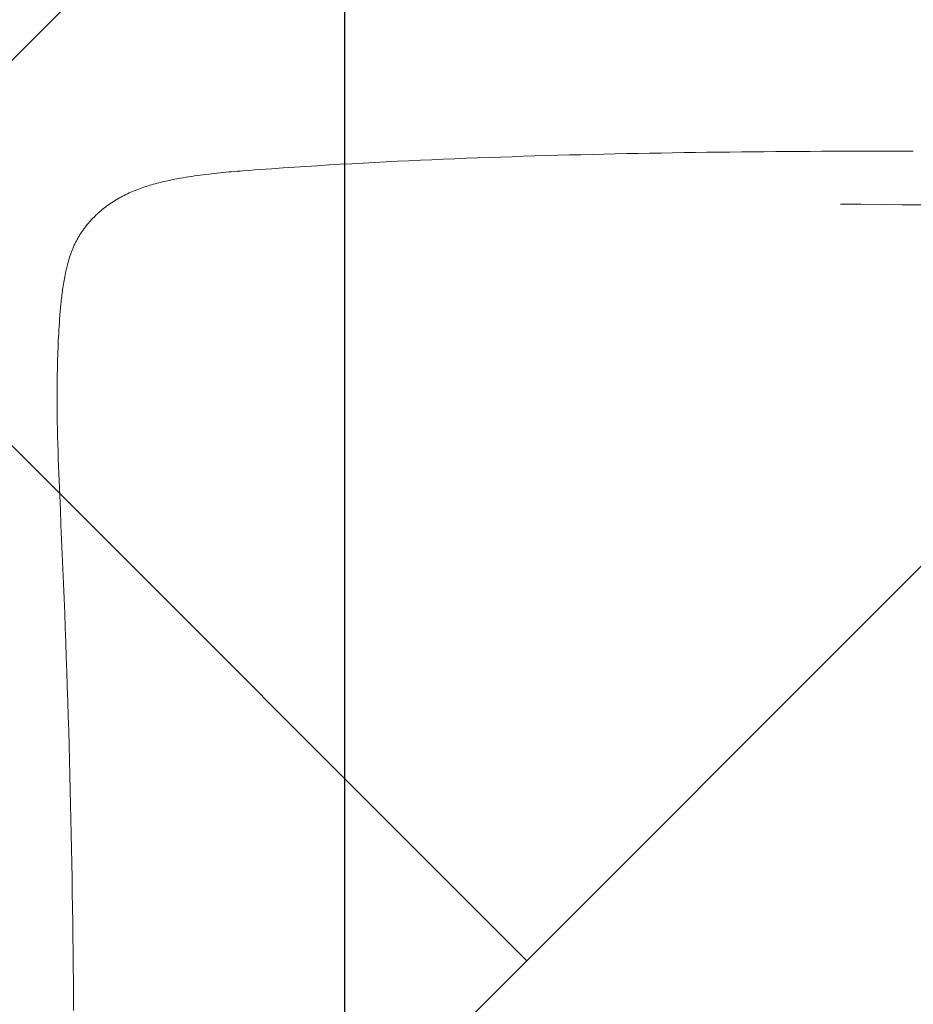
# Model space of a CAD drawing. Header units: millimetres. Extents: x -2074 to 12588, y -3630 to 101167.
# Tile 254 of 256: x 5984 to 6011, y -1416 to -1386. Entities that reach past the tile are written whole.
import ezdxf

# ---------------------------------------------------------------- set-up
doc = ezdxf.new("R2010")
doc.units = ezdxf.units.MM
doc.layers.add('SelinAr_BUD_sufit', color=7, linetype='Continuous')
doc.layers.add('SelinAr_BUD_sufit szraf', color=8, linetype='Continuous', lineweight=18)
doc.layers.add('SelinAr_WYP_armatura', color=8, linetype='Continuous', lineweight=18)

# ---------------------------------------------------------------- blocks, each defined once
blk = doc.blocks.new('Umywalka KOŁO_bez barier')
at = {"linetype": 'Continuous'}
for points in [[(-25.878, -28.631), (-25.884, -29.257), (-25.891, -29.884), (-25.897, -30.511), (-25.902, -31.138)], [(-27.514, -28.919), (-27.514, -29.268), (-27.514, -29.617), (-27.514, -29.967), (-27.513, -30.316), (-27.512, -30.665), (-27.511, -31.014), (-27.51, -31.364), (-27.509, -31.713), (-27.507, -32.062), (-27.505, -32.412), (-27.503, -32.761), (-27.5, -33.11), (-27.497, -33.459), (-27.494, -33.809), (-27.491, -34.158), (-27.487, -34.507), (-27.483, -34.857), (-27.479, -35.206), (-27.474, -35.555), (-27.469, -35.904), (-27.463, -36.254), (-27.458, -36.603), (-27.452, -36.952), (-27.445, -37.301), (-27.438, -37.651), (-27.431, -38), (-27.423, -38.349), (-27.415, -38.698), (-27.407, -39.047), (-27.398, -39.397), (-27.389, -39.746), (-27.379, -40.095), (-27.368, -40.444), (-27.358, -40.793), (-27.346, -41.142), (-27.335, -41.491), (-27.323, -41.841), (-27.31, -42.19), (-27.297, -42.539), (-27.283, -42.888), (-27.269, -43.237), (-27.254, -43.586), (-27.238, -43.935), (-27.222, -44.284), (-27.206, -44.632), (-27.189, -44.981), (-27.171, -45.33), (-27.152, -45.679), (-27.133, -46.028), (-27.114, -46.377), (-27.093, -46.725), (-27.072, -47.074), (-27.061, -47.248), (-27.05, -47.423), (-27.039, -47.597), (-27.028, -47.771), (-27.005, -48.12), (-26.981, -48.468), (-26.969, -48.642), (-26.956, -48.817), (-26.944, -48.991), (-26.93, -49.165), (-26.917, -49.339), (-26.91, -49.426), (-26.903, -49.513), (-26.895, -49.6), (-26.888, -49.687), (-26.88, -49.774), (-26.872, -49.861), (-26.863, -49.948), (-26.855, -50.035), (-26.846, -50.122), (-26.836, -50.208), (-26.826, -50.295), (-26.816, -50.382), (-26.806, -50.469), (-26.795, -50.555), (-26.783, -50.642), (-26.772, -50.728), (-26.759, -50.815), (-26.746, -50.901), (-26.733, -50.988), (-26.719, -51.074), (-26.704, -51.16), (-26.689, -51.246), (-26.679, -51.301), (-26.669, -51.356), (-26.659, -51.411), (-26.648, -51.466), (-26.637, -51.521), (-26.625, -51.576), (-26.613, -51.631), (-26.601, -51.686), (-26.589, -51.74), (-26.576, -51.795), (-26.563, -51.849), (-26.549, -51.904), (-26.536, -51.958), (-26.521, -52.012), (-26.506, -52.066), (-26.491, -52.12), (-26.475, -52.174), (-26.459, -52.228), (-26.442, -52.281), (-26.425, -52.334), (-26.407, -52.388), (-26.388, -52.441), (-26.369, -52.493), (-26.35, -52.546), (-26.329, -52.598), (-26.308, -52.65), (-26.287, -52.702), (-26.264, -52.753), (-26.242, -52.804), (-26.218, -52.855), (-26.194, -52.906), (-26.169, -52.956), (-26.143, -53.006), (-26.117, -53.055), (-26.089, -53.105), (-26.062, -53.154), (-26.033, -53.202), (-26.004, -53.25), (-25.974, -53.298), (-25.943, -53.345), (-25.912, -53.391), (-25.88, -53.437), (-25.847, -53.483), (-25.813, -53.528), (-25.779, -53.573), (-25.762, -53.595), (-25.744, -53.617), (-25.726, -53.638), (-25.708, -53.66), (-25.69, -53.681), (-25.672, -53.703), (-25.654, -53.724), (-25.635, -53.745), (-25.616, -53.766), (-25.597, -53.786), (-25.578, -53.807), (-25.558, -53.827), (-25.539, -53.847), (-25.519, -53.867), (-25.499, -53.887), (-25.479, -53.906), (-25.459, -53.926), (-25.439, -53.945), (-25.418, -53.964), (-25.397, -53.983), (-25.376, -54.002), (-25.355, -54.02), (-25.334, -54.039), (-25.313, -54.057), (-25.291, -54.075), (-25.269, -54.092), (-25.248, -54.11), (-25.226, -54.127), (-25.203, -54.144), (-25.181, -54.161), (-25.158, -54.178), (-25.136, -54.195), (-25.113, -54.211), (-25.09, -54.227), (-25.067, -54.243), (-25.044, -54.258), (-25.02, -54.274), (-24.997, -54.289), (-24.973, -54.304), (-24.949, -54.319), (-24.925, -54.333), (-24.901, -54.348), (-24.877, -54.362), (-24.852, -54.375), (-24.828, -54.389), (-24.803, -54.402), (-24.778, -54.415), (-24.753, -54.428), (-24.728, -54.441), (-24.703, -54.453), (-24.678, -54.465), (-24.652, -54.477), (-24.627, -54.489), (-24.601, -54.5), (-24.575, -54.511), (-24.549, -54.522), (-24.524, -54.533), (-24.497, -54.543), (-24.471, -54.554), (-24.445, -54.563), (-24.419, -54.573), (-24.392, -54.583), (-24.339, -54.601), (-24.286, -54.619), (-24.233, -54.635), (-24.179, -54.651), (-24.125, -54.667), (-24.071, -54.681), (-24.017, -54.696), (-23.962, -54.709), (-23.908, -54.722), (-23.853, -54.734), (-23.798, -54.746), (-23.743, -54.757), (-23.688, -54.768), (-23.633, -54.779), (-23.578, -54.789), (-23.523, -54.798), (-23.467, -54.807), (-23.412, -54.816), (-23.357, -54.825), (-23.301, -54.833), (-23.246, -54.841), (-23.19, -54.848), (-23.135, -54.855), (-23.079, -54.862), (-23.023, -54.868), (-22.967, -54.875), (-22.912, -54.88), (-22.856, -54.886), (-22.744, -54.897), (-22.633, -54.907), (-22.521, -54.916), (-22.409, -54.924), (-22.297, -54.932), (-22.186, -54.939), (-22.074, -54.946), (-21.962, -54.952), (-21.85, -54.958), (-21.738, -54.964), (-21.626, -54.969), (-21.514, -54.974), (-21.402, -54.978), (-21.29, -54.982), (-21.178, -54.986), (-21.066, -54.989), (-20.954, -54.992), (-20.842, -54.994), (-20.729, -54.996), (-20.617, -54.998), (-20.505, -54.999), (-20.393, -55), (-20.281, -55.001), (-20.169, -55.002), (-20.057, -55.002), (-19.945, -55.002), (-19.833, -55.001), (-19.721, -55), (-19.608, -54.999), (-19.496, -54.998), (-19.384, -54.997), (-19.272, -54.995), (-19.048, -54.991), (-18.824, -54.986), (-18.6, -54.98), (-18.376, -54.973), (-18.152, -54.966), (-17.928, -54.958), (-17.704, -54.95), (-17.479, -54.941), (-17.255, -54.932), (-17.031, -54.923), (-16.584, -54.903), (-16.136, -54.883), (-15.688, -54.863), (-15.24, -54.844), (-14.792, -54.825), (-14.344, -54.806), (-13.896, -54.788), (-13.448, -54.771), (-12.999, -54.754), (-12.551, -54.737), (-12.103, -54.721), (-11.655, -54.706), (-11.207, -54.691), (-10.759, -54.676), (-10.311, -54.662), (-9.862, -54.649), (-9.414, -54.636), (-8.966, -54.624), (-8.518, -54.612), (-8.07, -54.601), (-7.621, -54.59), (-7.173, -54.58), (-6.725, -54.57), (-6.276, -54.561), (-5.828, -54.553), (-5.38, -54.545), (-4.931, -54.538), (-4.483, -54.531), (-4.035, -54.525), (-3.586, -54.52), (-3.138, -54.515), (-2.69, -54.511), (-2.241, -54.507), (-1.793, -54.504), (-1.345, -54.502)]]:
    blk.add_lwpolyline(points, dxfattribs=at)
blk = doc.blocks.new('ewerwerwerwe')
at = {"layer": 'SelinAr_WYP_armatura', "color": 211, "linetype": 'Continuous', "lineweight": 13, "rotation": 270}
blk.add_blockref('Umywalka KOŁO_bez barier', (3039.657, 1582.241), dxfattribs=at)
blk = doc.blocks.new('dsfsfsdf')
at = {"layer": 'SelinAr_BUD_sufit'}
blk.add_lwpolyline([(3993.407, -1249.759), (3993.407, -1477.759)], dxfattribs=at)

msp = doc.modelspace()

# ---------------------------------------------------------------- block references
msp.add_blockref('ewerwerwerwe', (3000, -3000))

# ---------------------------------------------------------------- next in the draw order: hatches: boundary and pattern name
at = {"layer": 'SelinAr_BUD_sufit szraf', "ltscale": 2}
h = msp.add_hatch(dxfattribs=at)
h.set_pattern_fill('AR-HBONE', color=256, scale=0.3)
h.set_pattern_definition([(45, (718.544, 9684.668), (0, 43.10523), [91.44, -30.48]), (135, (740.096, 9706.22), (4e-15, 43.10523), [91.44, -30.48])])
h.paths.add_polyline_path([(6157.157, -1379.759), (6052.157, -1379.759), (6052.157, -1642.759), (6157.157, -1642.759)])
h.paths.add_polyline_path([(6042.157, -1487.759), (5807.157, -1487.759), (5807.157, -1642.759), (6042.157, -1642.759)])
h.paths.add_polyline_path([(5797.157, -1490.259), (5567.157, -1490.259), (5567.157, -1642.759), (5797.157, -1642.759)])
h.paths.add_polyline_path([(5817.157, -1329.759), (5567.157, -1329.759), (5567.157, -1477.759), (5817.157, -1477.759)])
h.paths.add_polyline_path([(5557.157, -1442.759), (5557.157, -1209.759), (4982.157, -1209.759), (4982.157, -1642.759), (5112.157, -1642.759), (5112.157, -1542.759), (5192.157, -1542.759), (5192.157, -1382.759), (5382.157, -1382.759), (5382.157, -1442.759)])
h.paths.add_polyline_path([(6039.657, -1249.759), (5827.157, -1249.759), (5827.157, -1477.759), (6039.657, -1477.759)])
h.paths.add_polyline_path([(6157.157, -1249.759), (6052.157, -1249.759), (6052.157, -1369.759), (6157.157, -1369.759)])
h.paths.add_polyline_path([(5827.157, -914.759), (5827.157, -1019.759), (5947.157, -1019.759), (5947.157, -914.759)])
h.paths.add_polyline_path([(5952.157, -1029.759), (5827.157, -1029.759), (5827.157, -1229.759), (5952.157, -1229.759)])
h.paths.add_polyline_path([(5817.157, -914.759), (5567.157, -914.759), (5567.157, -1319.759), (5817.157, -1319.759)])
h.paths.add_polyline_path([(5557.157, -914.759), (5387.157, -914.759), (5387.157, -1199.759), (5557.157, -1199.759)])
h.paths.add_polyline_path([(5192.157, -1552.759), (5122.157, -1552.759), (5122.157, -1642.759), (5192.157, -1642.759)])
h.paths.add_polyline_path([(5374.657, -914.759), (5182.157, -914.759), (5182.157, -1199.759), (5374.657, -1199.759)])
h.paths.add_polyline_path([(5172.157, -914.759), (4982.157, -914.759), (4982.157, -1199.759), (5172.157, -1199.759)])

# ---------------------------------------------------------------- next in the draw order: block references
at = {"layer": 'SelinAr_BUD_sufit'}
msp.add_blockref('dsfsfsdf', (2000, 0), dxfattribs=at)

doc.saveas('drawing.dxf')
